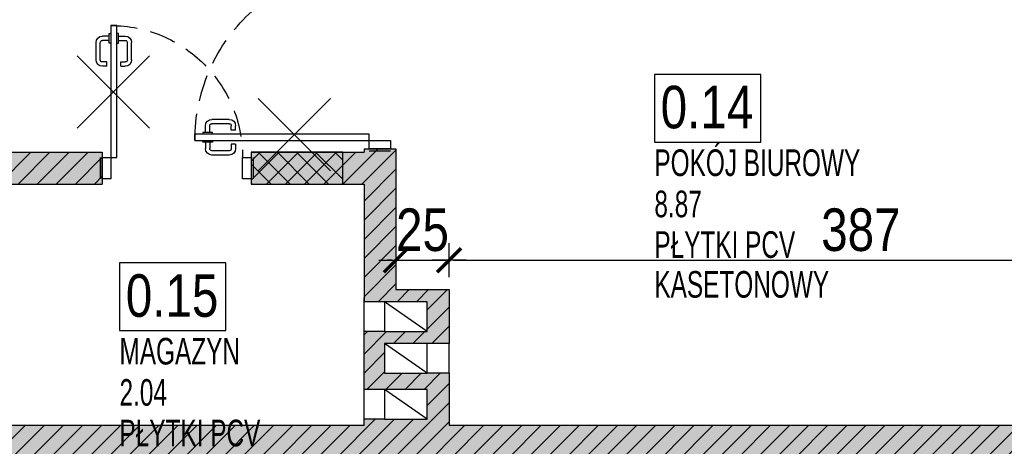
# Model space of a CAD drawing. Header units: millimetres. Extents: x 59331 to 112314, y -16110 to 34390.
# Tile 164 of 198: x 71725 to 72188, y 19902 to 20102. Entities that reach past the tile are written whole.
import ezdxf

# ---------------------------------------------------------------- set-up
doc = ezdxf.new("R2010")
doc.units = ezdxf.units.MM
doc.linetypes.add('DASHED', pattern=[0.75, 0.5, -0.25])
doc.layers.get('DEFPOINTS').update_dxf_attribs({"lineweight": 9})
for name, color, linetype in [('_HSA_HATCH_WYPEŁNIENIA_PRZEGRÓD', 205, 'Continuous'), ('_HSA_NUMERACJA POMIESZCZEN', 43, 'Continuous'), ('_HSA_STOLARKA_WEWNĘTRZNA', 132, 'Continuous'), ('_HSA_WIDOKOWE_CIENKIE', 8, 'Continuous'), ('_HSA_WYM_100', 141, 'Continuous'), ('_HSA_ŚCIANY_DZIAŁOWE', 6, 'Continuous')]:
    doc.layers.add(name, color=color, linetype=linetype)
doc.layers.add('_HSA_NUMERACJA POMIESZCZEN POMOC', color=7, linetype='Continuous', true_color=0x38940a, plot=False)
doc.layers.add('_HSA_WYBURZENIA', color=7, linetype='Continuous', true_color=0xdd0303)
doc.styles.add('ARIAL_100', font='Arial.ttf', dxfattribs={"width": 0.8, "height": 20})
doc.styles.add('ARIAL_50', font='Arial Narrow.ttf', dxfattribs={"width": 0.8, "height": 10})
doc.dimstyles.new('WYM_WEWN_100', dxfattribs={"dimtxt": 20, "dimasz": 2, "dimexe": 10, "dimexo": 0, "dimgap": 4, "dimtad": 1, "dimdec": 1, "dimrnd": 0.1, "dimtxsty": 'ARIAL_100', "dimblk": 'Wym-03', "dimcen": 0, "dimdle": 10, "dimse1": 1, "dimse2": 1, "dimclrt": 256, "dimazin": 2, "dimtfac": 1, "dimtdec": 1, "dimtix": 1, "dimtmove": 2, "dimatfit": 0, "dimfxl": 1, "dimtolj": 1, "dimtzin": 0, "dimarcsym": 0})

# ---------------------------------------------------------------- blocks, each defined once
blk = doc.blocks.new('*U31')
for p, q in [((83.275, 77), (80.175, 77)), ((83.275, 75), (80.175, 75)), ((83.275, 78.25), (84.075, 78.25)), ((83.275, 73.75), (83.275, 78.25)), ((87.8, 78.25), (87, 78.25)), ((87.8, 73.75), (87.8, 78.25)), ((87.8, 77), (90.9, 77)), ((87.8, 75), (90.9, 75)), ((77.175, 65.86), (77.175, 74)), ((79.175, 65.86), (79.175, 74)), ((84.075, 73.75), (83.275, 73.75)), ((87, 73.75), (87.8, 73.75)), ((91.9, 65.86), (91.9, 74)), ((93.9, 65.86), (93.9, 74)), ((82.275, 64.86), (80.175, 64.86)), ((82.275, 62.86), (82.275, 64.86)), ((88.8, 62.86), (88.8, 64.86)), ((88.8, 64.86), (90.9, 64.86)), ((82.275, 62.86), (80.175, 62.86)), ((88.8, 62.86), (90.9, 62.86))]:
    blk.add_line(p, q)
for points in [[(87, 0), (84.075, 0), (84.075, 82), (87, 82)], [(1, 0), (1, -10), (5, -10), (5, 0)], [(87, 0), (87, -10), (91, -10), (91, 0)]]:
    blk.add_lwpolyline(points, close=True)
for points in [[(0, 0), (0, -10)], [(92, 0), (92, -10)]]:
    blk.add_lwpolyline(points)
at = {"linetype": 'DASHED', "ltscale": 25}
blk.add_arc((87, 0), 82, 90, 180, dxfattribs=at)
for centre, radius, start, end in [((80.175, 74), 3, 90, 180), ((80.175, 74), 1, 90, 180), ((90.9, 74), 3, 0, 90), ((90.9, 74), 1, 0, 90), ((80.175, 65.86), 3, 180, 270), ((80.175, 65.86), 1, 180, 270), ((90.9, 65.86), 3, 270, 0), ((90.9, 65.86), 1, 270, 0)]:
    blk.add_arc(centre, radius, start, end)
blk = doc.blocks.new('*U32')
for p, q in [((63.275, 57), (60.175, 57)), ((63.275, 58.25), (64.075, 58.25)), ((63.275, 53.75), (63.275, 58.25)), ((67.8, 58.25), (67, 58.25)), ((67.8, 53.75), (67.8, 58.25)), ((67.8, 57), (70.9, 57)), ((57.175, 45.86), (57.175, 54)), ((59.175, 45.86), (59.175, 54)), ((63.275, 55), (60.175, 55)), ((64.075, 53.75), (63.275, 53.75)), ((67, 53.75), (67.8, 53.75)), ((67.8, 55), (70.9, 55)), ((71.9, 45.86), (71.9, 54)), ((73.9, 45.86), (73.9, 54)), ((62.275, 44.86), (60.175, 44.86)), ((62.275, 42.86), (60.175, 42.86)), ((62.275, 42.86), (62.275, 44.86)), ((68.8, 42.86), (68.8, 44.86)), ((68.8, 44.86), (70.9, 44.86)), ((68.8, 42.86), (70.9, 42.86))]:
    blk.add_line(p, q)
for points in [[(67, 0), (64.075, 0), (64.075, 62), (67, 62)], [(1, 0), (1, -10), (5, -10), (5, 0)], [(67, 0), (67, -10), (71, -10), (71, 0)]]:
    blk.add_lwpolyline(points, close=True)
for points in [[(0, 0), (0, -10)], [(72, 0), (72, -10)]]:
    blk.add_lwpolyline(points)
at = {"linetype": 'DASHED', "ltscale": 25}
blk.add_arc((67, 0), 62, 90, 180, dxfattribs=at)
for centre, radius, start, end in [((60.175, 54), 3, 90, 180), ((70.9, 54), 3, 0, 90), ((60.175, 54), 1, 90, 180), ((70.9, 54), 1, 0, 90), ((60.175, 45.86), 3, 180, 270), ((60.175, 45.86), 1, 180, 270), ((70.9, 45.86), 3, 270, 0), ((70.9, 45.86), 1, 270, 0)]:
    blk.add_arc(centre, radius, start, end)
blk = doc.blocks.new('NUMERACJA_POMIESZCZEŃ_200')
blk.add_lwpolyline([(50, 31.85), (0, 31.85), (0, 0), (50, 0)], close=True)
at = {"style": 'ARIAL_100', "width": 0.8}
blk.add_attdef('OPIS_TABELKA', (2.96, 6.47), '', height=20, dxfattribs=at)
at = {"layer": '_HSA_NUMERACJA POMIESZCZEN POMOC', "style": 'ARIAL_50', "width": 0.8}
for tag, p in [('NAZWA', (0, -15.93)), ('POWIERZCHNIA', (0, -35.3)), ('POSADZKA', (0, -54.39)), ('SUFIT', (0, -73.08))]:
    blk.add_attdef(tag, p, '', height=12.5, dxfattribs=at)
blk = doc.blocks.new('A$C6782ac1e')
at = {"linetype": 'Continuous', "ltscale": 400}
for p, q in [((-12.24, 20.65), (12.24, -20.65)), ((20.65, 12.24), (-20.65, -12.24))]:
    blk.add_line(p, q, dxfattribs=at)
blk = doc.blocks.new('Wym-03')
for p, q in [((0, 4), (0, -4)), ((-4, 0), (4, 0))]:
    blk.add_line(p, q)
blk.add_lwpolyline([(-2.83, -2.83, 0.8, 0.8, 0), (2.83, 2.83, 0.05, 0.05, 0)], format="xyseb")
blk = doc.blocks.new('*D769')
at = {"layer": '_HSA_WYM_100', "color": 0, "lineweight": -2, "transparency": 16777216}
for p, q in [((71899.81, 19989.07), (71897.81, 19989.07)), ((71901.81, 19989.07), (71926.81, 19989.07)), ((71928.81, 19989.07), (71930.81, 19989.07))]:
    blk.add_line(p, q, dxfattribs=at)
at = {"layer": 'DEFPOINTS', "color": 0, "transparency": 16777216}
for p in [(71926.81, 19989.07), (71901.81, 19975.26), (71926.81, 19975.26)]:
    blk.add_point(p, dxfattribs=at)
at = {"layer": '_HSA_WYM_100', "color": 0, "lineweight": -2, "transparency": 16777216, "xscale": 2, "yscale": 2, "zscale": 2}
for p, rotation in [((71901.81, 19989.07), 359.9999999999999), ((71926.81, 19989.07), 179.9999999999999)]:
    blk.add_blockref('Wym-03', p, dxfattribs=dict(at, rotation=rotation))
at = {"layer": '_HSA_WYM_100', "transparency": 16777216, "insert": (71914.31, 20003.28), "char_height": 20, "attachment_point": 5, "style": 'ARIAL_100'}
blk.add_mtext('\\A1;25', dxfattribs=at)
blk = doc.blocks.new('*D770')
at = {"layer": '_HSA_WYM_100', "color": 0, "lineweight": -2, "transparency": 16777216}
blk.add_line((71928.81, 19989.07), (72311.81, 19989.07), dxfattribs=at)
at = {"layer": 'DEFPOINTS', "color": 0, "transparency": 16777216}
for p in [(72313.81, 19989.07), (71926.81, 19975.26), (72313.81, 19936.42)]:
    blk.add_point(p, dxfattribs=at)
at = {"layer": '_HSA_WYM_100', "color": 0, "lineweight": -2, "transparency": 16777216, "xscale": 2, "yscale": 2, "zscale": 2}
for p, rotation in [((71926.81, 19989.07), 179.9999999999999), ((72313.81, 19989.07), 359.9999999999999)]:
    blk.add_blockref('Wym-03', p, dxfattribs=dict(at, rotation=rotation))
at = {"layer": '_HSA_WYM_100', "transparency": 16777216, "insert": (72120.31, 20003.29), "char_height": 20, "attachment_point": 5, "style": 'ARIAL_100'}
blk.add_mtext('\\A1;387', dxfattribs=at)

msp = doc.modelspace()

# ---------------------------------------------------------------- hatches: boundary and pattern name
at = {"layer": '_HSA_HATCH_WYPEŁNIENIA_PRZEGRÓD'}
h = msp.add_hatch(dxfattribs=at)
h.set_pattern_fill('ANSI31', color=256, scale=2, angle=-1e-13, style=0)
h.paths.add_polyline_path([(71908.74, 21379.88), (71908.74, 21394.88), (71706.81, 21394.88), (71706.81, 21468.86), (71691.81, 21468.86), (71691.81, 21249.88), (71706.81, 21249.88), (71706.81, 21379.88), (71886.81, 21379.88), (71886.81, 21337.42), (71908.74, 21337.42), (71928.74, 21337.42), (71928.74, 21323.42), (71908.74, 21323.42), (71886.81, 21323.42), (71886.81, 21297.11), (71934.49, 21297.11), (71934.49, 21379.88), (72263.81, 21379.88), (72263.81, 21394.88), (71928.74, 21394.88), (71928.74, 21379.88), (71928.74, 21365.88), (71908.74, 21365.88)])
h.paths.add_polyline_path([(71908.74, 21358.65), (71928.74, 21358.65), (71928.74, 21344.65), (71908.74, 21344.65)], flags=16)
h.paths.add_polyline_path([(71908.74, 21316.2), (71928.74, 21316.2), (71928.74, 21302.2), (71908.74, 21302.2)], flags=16)
h.paths.add_polyline_path([(72313.81, 21127.88), (71901.81, 21127.88), (71901.81, 21207.11), (71886.81, 21207.11), (71886.81, 21074.05), (71901.81, 21074.05), (71901.81, 21112.88), (72313.81, 21112.88)])
h.paths.add_polyline_path([(71908.74, 20904.5), (71928.74, 20904.5), (71928.74, 20890.5), (71928.74, 20873.38), (72313.81, 20873.38), (72313.81, 20888.38), (71931.84, 20888.38), (71931.84, 20948.43), (71901.81, 20948.43), (71901.81, 20984.05), (71886.81, 20984.05), (71886.81, 20829.05), (71901.81, 20829.05), (71901.81, 20873.38), (71908.74, 20873.38), (71908.74, 20890.5)])
h.paths.add_polyline_path([(71908.74, 20911.72), (71908.74, 20925.72), (71928.74, 20925.72), (71928.74, 20911.72)], flags=16)
h.paths.add_polyline_path([(71901.81, 20657.53), (71901.81, 20739.05), (71886.81, 20739.05), (71886.81, 20589.05), (71901.81, 20589.05), (71901.81, 20612.88), (72313.81, 20612.88), (72313.81, 20627.88), (71901.81, 20627.88)])
h.paths.add_polyline_path([(71908.74, 20412), (71928.74, 20412), (71928.74, 20398), (71928.74, 20380.88), (72313.81, 20380.88), (72313.81, 20392.88), (71931.84, 20392.88), (71931.84, 20455.93), (71901.81, 20455.93), (71901.81, 20499.05), (71886.81, 20499.05), (71886.81, 20362.05), (71901.81, 20362.05), (71901.81, 20380.88), (71908.74, 20380.88), (71908.74, 20398)])
h.paths.add_polyline_path([(71908.74, 20419.22), (71908.74, 20433.22), (71928.74, 20433.22), (71928.74, 20419.22)], flags=16)
h.paths.add_polyline_path([(72313.81, 20143.42), (71901.81, 20143.42), (71901.81, 20193.53), (71901.81, 20272.05), (71886.81, 20272.05), (71886.81, 20131.42), (72313.81, 20131.42)])
h.paths.add_polyline_path([(71901.81, 20041.42), (71886.81, 20041.42), (71886.81, 20039.88), (71833.78, 20039.88), (71833.78, 20024.88), (71886.81, 20024.88), (71886.81, 19969.6), (71896.48, 19969.6), (71916.48, 19969.6), (71916.48, 19955.6), (71896.48, 19955.6), (71886.81, 19955.6), (71886.81, 19928.37), (71896.48, 19928.37), (71916.48, 19928.37), (71916.48, 19914.37), (71896.48, 19914.37), (71886.81, 19914.37), (71886.81, 19911.42), (71713.81, 19911.42), (71713.81, 19896.42), (71789.81, 19896.42), (71789.81, 19851.42), (71801.81, 19851.42), (71801.81, 19896.42), (71907.81, 19896.42), (71907.81, 19851.42), (71919.81, 19851.42), (71919.81, 19896.42), (72008.81, 19896.42), (72008.81, 19781.42), (71894.66, 19781.42), (71894.66, 19766.42), (72008.81, 19766.42), (72008.81, 19759.24), (72023.81, 19759.24), (72023.81, 19829.83), (72059.54, 19829.83), (72059.54, 19896.42), (72313.81, 19896.42), (72313.81, 19911.42), (71926.81, 19911.42), (71926.81, 19935.95), (71916.48, 19935.95), (71896.48, 19935.95), (71896.48, 19949.95), (71916.48, 19949.95), (71926.81, 19949.95), (71926.81, 19975.26), (71901.81, 19975.26)])
h.paths.add_polyline_path([(72030.4, 19892.85), (72050.4, 19892.85), (72050.4, 19878.85), (72030.4, 19878.85)], flags=16)
h.paths.add_polyline_path([(72030.4, 19873.19), (72050.4, 19873.19), (72050.4, 19859.19), (72030.4, 19859.19)], flags=16)
h.paths.add_polyline_path([(72030.4, 19851.62), (72050.4, 19851.62), (72050.4, 19837.62), (72030.4, 19837.62)], flags=16)
h.paths.add_polyline_path([(71763.78, 20039.88), (71706.81, 20039.88), (71706.81, 20024.88), (71763.78, 20024.88)])
h.paths.add_polyline_path([(71804.66, 19781.42), (71713.81, 19781.42), (71713.81, 19766.42), (71804.66, 19766.42)], flags=17)
h.paths.add_polyline_path([(72023.81, 19658.24), (72008.81, 19658.24), (72008.81, 19580.42), (72023.81, 19580.42)])
at = {"layer": '_HSA_HATCH_WYPEŁNIENIA_PRZEGRÓD', "true_color": 0x969696}
h = msp.add_hatch(color=252, dxfattribs=at)
h.paths.add_polyline_path([(71908.74, 21379.88), (71908.74, 21394.88), (71706.81, 21394.88), (71706.81, 21468.86), (71691.81, 21468.86), (71691.81, 21249.88), (71706.81, 21249.88), (71706.81, 21379.88), (71886.81, 21379.88), (71886.81, 21337.42), (71908.74, 21337.42), (71928.74, 21337.42), (71928.74, 21323.42), (71908.74, 21323.42), (71886.81, 21323.42), (71886.81, 21297.11), (71934.49, 21297.11), (71934.49, 21379.88), (72263.81, 21379.88), (72263.81, 21394.88), (71928.74, 21394.88), (71928.74, 21379.88), (71928.74, 21365.88), (71908.74, 21365.88)])
h.paths.add_polyline_path([(71908.74, 21358.65), (71928.74, 21358.65), (71928.74, 21344.65), (71908.74, 21344.65)], flags=16)
h.paths.add_polyline_path([(71908.74, 21316.2), (71928.74, 21316.2), (71928.74, 21302.2), (71908.74, 21302.2)], flags=16)
h.paths.add_polyline_path([(72313.81, 21127.88), (71901.81, 21127.88), (71901.81, 21207.11), (71886.81, 21207.11), (71886.81, 21074.05), (71901.81, 21074.05), (71901.81, 21112.88), (72313.81, 21112.88)])
h.paths.add_polyline_path([(71908.74, 20904.5), (71928.74, 20904.5), (71928.74, 20890.5), (71928.74, 20873.38), (72313.81, 20873.38), (72313.81, 20888.38), (71931.84, 20888.38), (71931.84, 20948.43), (71901.81, 20948.43), (71901.81, 20984.05), (71886.81, 20984.05), (71886.81, 20829.05), (71901.81, 20829.05), (71901.81, 20873.38), (71908.74, 20873.38), (71908.74, 20890.5)])
h.paths.add_polyline_path([(71908.74, 20911.72), (71908.74, 20925.72), (71928.74, 20925.72), (71928.74, 20911.72)], flags=16)
h.paths.add_polyline_path([(71901.81, 20657.53), (71901.81, 20739.05), (71886.81, 20739.05), (71886.81, 20589.05), (71901.81, 20589.05), (71901.81, 20612.88), (72313.81, 20612.88), (72313.81, 20627.88), (71901.81, 20627.88)])
h.paths.add_polyline_path([(71908.74, 20412), (71928.74, 20412), (71928.74, 20398), (71928.74, 20380.88), (72313.81, 20380.88), (72313.81, 20392.88), (71931.84, 20392.88), (71931.84, 20455.93), (71901.81, 20455.93), (71901.81, 20499.05), (71886.81, 20499.05), (71886.81, 20362.05), (71901.81, 20362.05), (71901.81, 20380.88), (71908.74, 20380.88), (71908.74, 20398)])
h.paths.add_polyline_path([(71908.74, 20419.22), (71908.74, 20433.22), (71928.74, 20433.22), (71928.74, 20419.22)], flags=16)
h.paths.add_polyline_path([(72313.81, 20143.42), (71901.81, 20143.42), (71901.81, 20193.53), (71901.81, 20272.05), (71886.81, 20272.05), (71886.81, 20131.42), (72313.81, 20131.42)])
h.paths.add_polyline_path([(71901.81, 20041.42), (71886.81, 20041.42), (71886.81, 20039.88), (71833.78, 20039.88), (71833.78, 20024.88), (71886.81, 20024.88), (71886.81, 19969.6), (71896.48, 19969.6), (71916.48, 19969.6), (71916.48, 19955.6), (71896.48, 19955.6), (71886.81, 19955.6), (71886.81, 19928.37), (71896.48, 19928.37), (71916.48, 19928.37), (71916.48, 19914.37), (71896.48, 19914.37), (71886.81, 19914.37), (71886.81, 19911.42), (71713.81, 19911.42), (71713.81, 19896.42), (71789.81, 19896.42), (71789.81, 19851.42), (71801.81, 19851.42), (71801.81, 19896.42), (71907.81, 19896.42), (71907.81, 19851.42), (71919.81, 19851.42), (71919.81, 19896.42), (72008.81, 19896.42), (72008.81, 19781.42), (71894.66, 19781.42), (71894.66, 19766.42), (72008.81, 19766.42), (72008.81, 19759.24), (72023.81, 19759.24), (72023.81, 19829.83), (72059.54, 19829.83), (72059.54, 19896.42), (72313.81, 19896.42), (72313.81, 19911.42), (71926.81, 19911.42), (71926.81, 19935.95), (71916.48, 19935.95), (71896.48, 19935.95), (71896.48, 19949.95), (71916.48, 19949.95), (71926.81, 19949.95), (71926.81, 19975.26), (71901.81, 19975.26)])
h.paths.add_polyline_path([(72030.4, 19892.85), (72050.4, 19892.85), (72050.4, 19878.85), (72030.4, 19878.85)], flags=16)
h.paths.add_polyline_path([(72030.4, 19873.19), (72050.4, 19873.19), (72050.4, 19859.19), (72030.4, 19859.19)], flags=16)
h.paths.add_polyline_path([(72030.4, 19851.62), (72050.4, 19851.62), (72050.4, 19837.62), (72030.4, 19837.62)], flags=16)
h.paths.add_polyline_path([(71763.78, 20039.88), (71706.81, 20039.88), (71706.81, 20024.88), (71763.78, 20024.88)])
h.paths.add_polyline_path([(71804.66, 19781.42), (71713.81, 19781.42), (71713.81, 19766.42), (71804.66, 19766.42)], flags=17)
h.paths.add_polyline_path([(72023.81, 19658.24), (72008.81, 19658.24), (72008.81, 19580.42), (72023.81, 19580.42)])
at = {"layer": '_HSA_WYBURZENIA'}
h = msp.add_hatch(dxfattribs=at)
h.set_pattern_fill('ANSI37', color=256, scale=2, angle=-180)
h.paths.add_polyline_path([(71876.81, 20039.88), (71833.78, 20039.88), (71833.78, 20024.88), (71876.81, 20024.88)])

# ---------------------------------------------------------------- linework, layer by layer
at = {"layer": '_HSA_WIDOKOWE_CIENKIE', "ltscale": 10}
for p, q in [((71886.81, 19955.6), (71886.81, 19969.6)), ((71926.81, 19935.95), (71926.81, 19949.95)), ((71886.81, 19914.37), (71886.81, 19928.37))]:
    msp.add_line(p, q, dxfattribs=at)
at = {"layer": '_HSA_WYBURZENIA'}
msp.add_lwpolyline([(71876.81, 20039.88), (71833.78, 20039.88), (71833.78, 20024.88), (71876.81, 20024.88)], close=True, dxfattribs=at)
at = {"layer": '_HSA_ŚCIANY_DZIAŁOWE'}
for p, q in [((71886.81, 20041.42), (71886.81, 20039.88)), ((71886.81, 20041.42), (71901.81, 20041.42)), ((71901.81, 20041.42), (71901.81, 19975.26)), ((71706.81, 20039.88), (71763.78, 20039.88)), ((71763.78, 20039.88), (71763.78, 20024.88)), ((71833.78, 20039.88), (71886.81, 20039.88)), ((71833.78, 20039.88), (71833.78, 20024.88)), ((71706.81, 20024.88), (71763.78, 20024.88)), ((71833.78, 20024.88), (71886.81, 20024.88)), ((71886.81, 20024.88), (71886.81, 19969.6)), ((71886.81, 19969.6), (71886.81, 19971.42)), ((71901.81, 19975.26), (71926.81, 19975.26)), ((71926.81, 19975.26), (71926.81, 19949.95)), ((71896.48, 19969.6), (71886.81, 19969.6)), ((71916.48, 19955.6), (71896.48, 19969.6)), ((71886.81, 19928.37), (71886.81, 19955.6)), ((71896.48, 19955.6), (71886.81, 19955.6)), ((71916.48, 19935.95), (71896.48, 19949.95)), ((71926.81, 19949.95), (71916.48, 19949.95)), ((71926.81, 19935.95), (71916.48, 19935.95)), ((71926.81, 19935.95), (71926.81, 19911.42)), ((71896.48, 19928.37), (71886.81, 19928.37)), ((71916.48, 19914.37), (71896.48, 19928.37)), ((71886.81, 19911.42), (71713.81, 19911.42)), ((71886.81, 19911.42), (71886.81, 19914.37)), ((71896.48, 19914.37), (71886.81, 19914.37)), ((72313.81, 19911.42), (71926.81, 19911.42))]:
    msp.add_line(p, q, dxfattribs=at)
for points in [[(71896.48, 19955.6), (71916.48, 19955.6), (71916.48, 19969.6), (71896.48, 19969.6)], [(71896.48, 19935.95), (71916.48, 19935.95), (71916.48, 19949.95), (71896.48, 19949.95)], [(71896.48, 19914.37), (71916.48, 19914.37), (71916.48, 19928.37), (71896.48, 19928.37)]]:
    msp.add_lwpolyline(points, close=True, dxfattribs=at)

# ---------------------------------------------------------------- block references
at = {"layer": '_HSA_NUMERACJA POMIESZCZEN', "linetype": 'Continuous'}
for p, values in [((72023.27, 20044.58), {'SUFIT': 'KASETONOWY', 'POSADZKA': 'PŁYTKI PCV', 'POWIERZCHNIA': '8.87', 'NAZWA': 'POKÓJ BIUROWY', 'OPIS_TABELKA': '0.14'}), ((71771.9, 19956.02), {'SUFIT': 'TYNK', 'POSADZKA': 'PŁYTKI PCV', 'POWIERZCHNIA': '2.04', 'NAZWA': 'MAGAZYN', 'OPIS_TABELKA': '0.15'})]:
    msp.add_blockref('NUMERACJA_POMIESZCZEŃ_200', p, dxfattribs=at).add_auto_attribs(values)
at = {"layer": '_HSA_STOLARKA_WEWNĘTRZNA', "xscale": -1, "rotation": 90}
msp.add_blockref('*U31', (71889.31, 20132.42), dxfattribs=at)
at = {"layer": '_HSA_STOLARKA_WEWNĘTRZNA', "xscale": -1}
msp.add_blockref('*U32', (71834.78, 20037.38), dxfattribs=at)
at = {"layer": '_HSA_WYBURZENIA', "xscale": -1, "rotation": 345.659572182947}
for p in [(71769.04, 20068.17), (71854.11, 20048.14)]:
    msp.add_blockref('A$C6782ac1e', p, dxfattribs=at)

# ---------------------------------------------------------------- dimensions: what is measured, and where the dimension line sits
at = {"layer": '_HSA_WYM_100'}
dim = msp.add_aligned_dim(p1=(71901.81, 19975.26), p2=(71926.81, 19975.26), distance=13.81, dimstyle='WYM_WEWN_100', override={"dimrnd": 0.5}, dxfattribs=at)
dim.commit()
dim.dimension.update_dxf_attribs({"geometry": '*D769', "text_midpoint": (71914.31, 20003.28)})
dim = msp.add_linear_dim(base=(72313.81, 19989.07), p1=(71926.81, 19975.26), p2=(72313.81, 19936.42), angle=180, dimstyle='WYM_WEWN_100', override={"dimrnd": 0.5}, dxfattribs=at)
dim.commit()
dim.dimension.update_dxf_attribs({"geometry": '*D770', "text_midpoint": (72120.31, 20003.29)})

doc.saveas('drawing.dxf')
